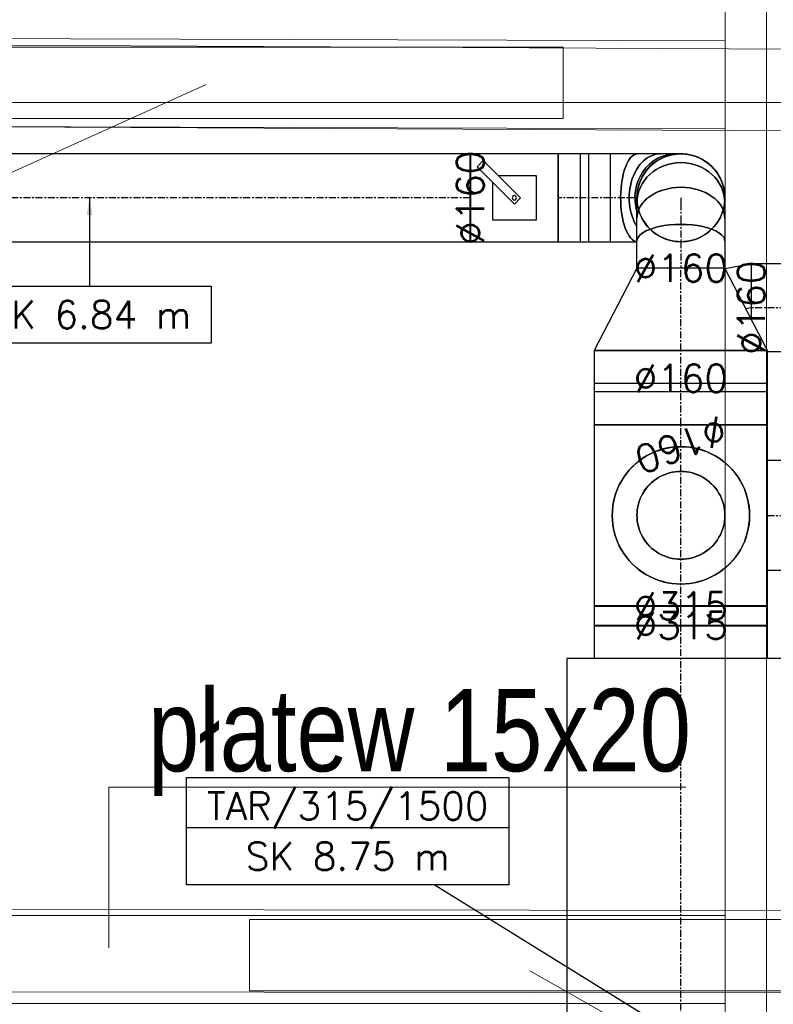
# Model space of a CAD drawing. Header units: millimetres. Extents: x -573548 to 674770, y -246895 to -89040.
# Tile 187 of 199: x 99343 to 100714, y -172915 to -171123. Entities that reach past the tile are written whole.
import ezdxf

# ---------------------------------------------------------------- set-up
doc = ezdxf.new("R2010")
doc.units = ezdxf.units.MM
doc.linetypes.add('Oś', pattern=[22.225, 12.7, -3.175, 3.175, -3.175])
for name, color, linetype, lineweight in [('A.05 RZUT PODDASZA_is$0$opisy inne_Nr_pióra__1', 8, 'Continuous', 9), ('A.05 RZUT PODDASZA_is$0$OSIE_Nr_pióra__1', 8, 'Continuous', 9), ('A.05 RZUT PODDASZA_is$0$platew_Nr_pióra__1', 8, 'Continuous', 9), ('A.05 RZUT PODDASZA_is$0$podwaliny_Nr_pióra__7', 8, 'Continuous', 9), ('A.05 RZUT PODDASZA_is$0$wiezba_Nr_pióra__1', 8, 'Continuous', 9), ('A.05 RZUT PODDASZA_is$0$wiezba_Nr_pióra__2', 8, 'Continuous', 9)]:
    doc.layers.add(name, color=color, linetype=linetype, lineweight=lineweight)
for name, color, linetype in [('FLUID-W2', 7, 'Continuous'), ('FLUID-W2-50-DIM', 7, 'Continuous'), ('FLUID-W2-50-INF', 7, 'Continuous'), ('FLUID-W2-SYM', 7, 'Continuous')]:
    doc.layers.add(name, color=color, linetype=linetype)
doc.styles.add('A.05 RZUT PODDASZA_is$0$STYL_AUTOMATYCZNY_6', font='Arial.ttf', dxfattribs={"width": 0.7})
doc.styles.add('FDBES', font='simplex.shx')
doc.dimstyles.new('FDBES', dxfattribs={"dimscale": 50, "dimtxt": 4, "dimasz": 2.5, "dimexe": 0.8, "dimexo": 2, "dimgap": 1, "dimtad": 1, "dimdsep": 46, "dimtxsty": 'FDBES', "dimcen": 2.5, "dimclrd": 4, "dimclre": 5, "dimadec": 0, "dimazin": 0, "dimtfac": 1, "dimtmove": 0, "dimatfit": 3, "dimfxl": 1, "dimarcsym": 0})

# ---------------------------------------------------------------- blocks, each defined once
blk = doc.blocks.new('A.05 RZUT PODDASZA_is')
at = {"layer": 'A.05 RZUT PODDASZA_is$0$opisy inne_Nr_pióra__1'}
for p, q in [((100505.9, -97520.1), (99456, -97520.1)), ((99456, -97520.1), (99456, -97812.2))]:
    blk.add_line(p, q, dxfattribs=at)
for points in [[(98215.9, -96240.7), (98426.1, -96520.5), (99014, -96520.5), (99633.2, -96240.7)], [(100221.9, -97854.1), (100714.6, -98133.8), (101302.5, -98133.8), (101639.3, -97854.1)]]:
    blk.add_lwpolyline(points, dxfattribs=at)
at = {"layer": 'A.05 RZUT PODDASZA_is$0$OSIE_Nr_pióra__1'}
for p, q in [((100652.6, -93185.2), (100652.6, -105475.2)), ((107812.3, -96273.8), (96774.8, -96273.8))]:
    blk.add_line(p, q, dxfattribs=at)
at = {"layer": 'A.05 RZUT PODDASZA_is$0$platew_Nr_pióra__1'}
for p, q in [((90752.3, -96126.8), (113537.6, -96240.3)), ((90902.6, -96276.7), (113537.6, -96389.2)), ((92557.2, -97735), (112127.3, -97757.3)), ((92708.3, -97885.2), (112127.3, -97907.3))]:
    blk.add_line(p, q, dxfattribs=at)
at = {"layer": 'A.05 RZUT PODDASZA_is$0$podwaliny_Nr_pióra__7'}
for points in [[(100577.6, -96161.7), (99187.4, -96157.5)], [(99187.4, -96317.5), (100577.6, -96321.7)], [(100577.6, -97753.8), (97927.3, -97753.8)], [(97927.3, -97913.8), (100577.6, -97913.8)]]:
    blk.add_lwpolyline(points, dxfattribs=at)
at = {"layer": 'A.05 RZUT PODDASZA_is$0$wiezba_Nr_pióra__1'}
for points in [[(99232.4, -96302.9), (100282.4, -96302.9), (100282.4, -96172.9), (99232.4, -96172.9)], [(100762.3, -97890.9), (99712.3, -97890.9), (99712.3, -97760.9), (100762.3, -97760.9)]]:
    blk.add_lwpolyline(points, close=True, dxfattribs=at)
at = {"layer": 'A.05 RZUT PODDASZA_is$0$wiezba_Nr_pióra__2'}
blk.add_line((100577.6, -93185.2), (100577.6, -105475.2), dxfattribs=at)
at = {"layer": 'A.05 RZUT PODDASZA_is$0$opisy inne_Nr_pióra__1', "insert": (100021.3, -97438.7), "char_height": 150, "attachment_point": 5, "style": 'A.05 RZUT PODDASZA_is$0$STYL_AUTOMATYCZNY_6'}
blk.add_mtext('\\A1;{\\pqc;\\fArial|b0|i0|c238|p0;\\W0.800000;płatew 15x20}', dxfattribs=at)
blk = doc.blocks.new('*U46274')
at = {"color": 6, "linetype": 'Continuous', "lineweight": -2}
for p, q in [((-692.5, 0), (-692.5, 80)), ((692.5, 80), (692.5, 0)), ((-692.5, -80), (-692.5, 0)), ((692.5, 0), (692.5, -80))]:
    blk.add_line(p, q, dxfattribs=at)
at = {"color": 0, "linetype": 'ByBlock', "lineweight": -2}
for p, q in [((-692.5, 80), (692.5, 80)), ((692.5, -80), (-692.5, -80))]:
    blk.add_line(p, q, dxfattribs=at)
at = {"layer": 'FLUID-W2-SYM', "color": 7, "linetype": 'Oś', "lineweight": -3}
blk.add_line((-692.5, 0), (692.5, 0), dxfattribs=at)
blk = doc.blocks.new('*U46225')
at = {"color": 6, "linetype": 'Continuous', "lineweight": -2}
for p, q in [((-1132.5, 0), (-1132.5, 80)), ((1132.5, 80), (1132.5, 0)), ((1132.5, 80), (1132.5, 80)), ((-1132.5, -80), (-1132.5, 0)), ((1132.5, 0), (1132.5, -20.5))]:
    blk.add_line(p, q, dxfattribs=at)
at = {"color": 0, "linetype": 'ByBlock', "lineweight": -2}
for p, q in [((-1132.5, 80), (1132.5, 80)), ((1102.8, -80), (-1132.5, -80))]:
    blk.add_line(p, q, dxfattribs=at)
at = {"layer": 'FLUID-W2-SYM', "color": 7, "linetype": 'Oś', "lineweight": -3}
for q in [(1132.5, 0), (-1132.3, 0)]:
    blk.add_line((-1132.5, 0), q, dxfattribs=at)
blk = doc.blocks.new('*U60467')
at = {"color": 0, "linetype": 'ByBlock', "lineweight": -2}
for p, q in [((-690, 207.5), (-690, 157.5)), ((690, 207.5), (-690, 207.5)), ((690, 0), (690, 207.5)), ((-690, 157.5), (-750, 157.5)), ((750, 157.5), (690, 157.5)), ((690, -207.5), (690, 0)), ((-750, -157.5), (-690, -157.5)), ((-690, -157.5), (-690, -207.5)), ((690, -157.5), (750, -157.5)), ((-690, -207.5), (690, -207.5))]:
    blk.add_line(p, q, dxfattribs=at)
at = {"color": 6, "linetype": 'Continuous', "lineweight": -2}
for p, q in [((-750, 157.5), (-750, 0)), ((750, 0), (750, 157.5)), ((-750, 0), (-750, -157.5)), ((750, -157.5), (750, 0))]:
    blk.add_line(p, q, dxfattribs=at)
at = {"color": 6, "linetype": 'Continuous', "lineweight": -3}
for p, q in [((-690, 0), (-690, 157.5)), ((-690, -157.5), (-690, 0))]:
    blk.add_line(p, q, dxfattribs=at)
at = {"layer": 'FLUID-W2-SYM', "color": 7, "linetype": 'Oś', "lineweight": -3}
for p in [(-750, 0), (749.8, 0)]:
    blk.add_line(p, (750, 0), dxfattribs=at)
blk = doc.blocks.new('*U59011')
at = {"color": 6, "linetype": 'Continuous', "lineweight": -2}
for p, q in [((-165, 0, 157.5), (-165, 0)), ((-165, 0), (-165, 0, -157.5)), ((165, 0), (165, 0, 157.5)), ((165, 0, -157.5), (165, 0))]:
    blk.add_line(p, q, dxfattribs=at)
at = {"color": 0, "linetype": 'ByBlock', "lineweight": -2}
for p, q in [((165, 0, 157.5), (-165, 0, 157.5)), ((-165, 0, -157.5), (165, 0, -157.5))]:
    blk.add_line(p, q, dxfattribs=at)
at = {"color": 6, "linetype": 'Continuous', "lineweight": -3, "extrusion": (-1.45397e-13, 1, -4.39809e-13)}
for major_axis in [(-125, 0), (125, 0)]:
    blk.add_ellipse((0, 0), major_axis=major_axis, ratio=1, start_param=0, end_param=3.141593, dxfattribs=at)
at = {"layer": 'FLUID-W2-SYM', "color": 7, "linetype": 'Oś', "lineweight": -3}
for q in [(165, 0), (-164.8, 0)]:
    blk.add_line((-165, 0), q, dxfattribs=at)
blk = doc.blocks.new('*U46214')
at = {"color": 6, "linetype": 'Continuous', "lineweight": -3, "extrusion": (1, 4.43006e-29, -1.83697e-16)}
blk.add_ellipse((0, 0), major_axis=(0, 0, -80), ratio=1, start_param=0, end_param=3.141593, dxfattribs=at)
at = {"color": 6, "linetype": 'Continuous', "lineweight": -3, "extrusion": (-1, -1.75162e-46, 1.83697e-16)}
for major_axis in [(0, 0, 80), (0, 0, -80)]:
    blk.add_ellipse((0, 0), major_axis=major_axis, ratio=1, start_param=0, end_param=3.141593, dxfattribs=at)
at = {"color": 6, "linetype": 'Continuous', "lineweight": -3, "extrusion": (1, -4.44583e-29, -1.83697e-16)}
blk.add_ellipse((0, 0), major_axis=(0, 0, 80), ratio=1, start_param=0, end_param=3.141593, dxfattribs=at)
blk = doc.blocks.new('*U46213')
at = {"color": 0, "linetype": 'ByBlock', "lineweight": -2, "extrusion": (1, 6.12323e-17, -1.60812e-16)}
blk.add_circle((0, 0), 0.05, dxfattribs=at)
blk = doc.blocks.new('*U46068')
at = {"color": 6, "linetype": 'Continuous', "lineweight": -2}
for p, q in [((-75, 157.5), (-75, 0)), ((75, 0), (75, 80)), ((-75, 0), (-75, -157.5)), ((75, -80), (75, 0))]:
    blk.add_line(p, q, dxfattribs=at)
at = {"color": 0, "linetype": 'ByBlock', "lineweight": -2}
for p, q in [((75, 80), (-75, 157.5)), ((-75, -157.5), (75, -80))]:
    blk.add_line(p, q, dxfattribs=at)
at = {"layer": 'FLUID-W2-SYM', "color": 7, "linetype": 'Oś', "lineweight": -3}
blk.add_line((-75, 0), (75, 0), dxfattribs=at)
blk = doc.blocks.new('*U46066')
at = {"color": 6, "linetype": 'Continuous', "lineweight": -2}
for p, q in [((-67.5, 157.5), (-67.5, 0)), ((67.5, 0), (67.5, 157.5)), ((-67.5, 0), (-67.5, -157.5)), ((67.5, -157.5), (67.5, 0))]:
    blk.add_line(p, q, dxfattribs=at)
at = {"color": 0, "linetype": 'ByBlock', "lineweight": -2}
for p, q in [((67.5, 157.5), (-67.5, 157.5)), ((-67.5, -157.5), (67.5, -157.5))]:
    blk.add_line(p, q, dxfattribs=at)
at = {"color": 6, "linetype": 'Continuous', "lineweight": -3}
for p, q in [((-7.5, -157.5), (-7.5, 157.5)), ((7.5, -157.5), (7.5, 157.5))]:
    blk.add_line(p, q, dxfattribs=at)
at = {"layer": 'FLUID-W2-SYM', "color": 7, "linetype": 'Oś', "lineweight": -3}
blk.add_line((-67.5, 0), (67.5, 0), dxfattribs=at)
blk = doc.blocks.new('*U46014')
at = {"color": 0, "linetype": 'ByBlock', "lineweight": -2}
for p, q in [((-14.3, 0, 80), (-24, 0, 80)), ((-24, 0, -80), (-14.3, 0, -80)), ((13.5, 0, 80), (-14.3, 0, 80)), ((-14.3, 0, -80), (13.5, 0, -80)), ((55, 0, 80), (13.5, 0, 80)), ((13.5, 0, -80), (55, 0, -80)), ((104, 0, 80), (55, 0, 80)), ((55, 0, -80), (104, 0, -80))]:
    blk.add_line(p, q, dxfattribs=at)
at = {"color": 6, "linetype": 'Continuous', "lineweight": -2}
blk.add_line((104, 0, -80), (104, 0, 80), dxfattribs=at)
at = {"color": 6, "linetype": 'Continuous', "lineweight": -2, "extrusion": (-3.82857e-16, 1, 1.07136e-31)}
blk.add_ellipse((-24, 0), major_axis=(-80, 0), ratio=1, start_param=0, end_param=1.570796, dxfattribs=at)
at = {"color": 6, "linetype": 'Continuous', "lineweight": -2, "extrusion": (-1.37928e-16, 1, -1.83697e-16)}
blk.add_ellipse((-24, 0), major_axis=(0, 0, -80), ratio=1, start_param=0, end_param=1.570796, dxfattribs=at)
at = {"color": 6, "linetype": 'Continuous', "lineweight": -3, "extrusion": (3.82857e-16, -1, 1.83697e-16)}
for centre, major_axis, ratio, start_param, end_param in [((-14.3, 0), (0, 0, 80), 0.92388, 0, 1.570796), ((-14.3, 0), (0, 0, -80), 0.92388, 4.712389, 6.283185), ((13.5, 0), (0, 0, 80), 0.707107, 0, 1.570796), ((13.5, 0), (0, 0, -80), 0.707107, 4.712389, 6.283185), ((55, 0), (0, 0, 80), 0.382683, 0, 3.141593)]:
    blk.add_ellipse(centre, major_axis=major_axis, ratio=ratio, start_param=start_param, end_param=end_param, dxfattribs=at)
at = {"color": 6, "linetype": 'Continuous', "lineweight": -3, "extrusion": (-3.82857e-16, 1, -1.83697e-16)}
for centre, major_axis, ratio, start_param, end_param in [((-14.3, 0), (0, 0, 80), 0.92388, 4.712389, 6.283185), ((-14.3, 0), (0, 0, -80), 0.92388, 0, 1.570796), ((13.5, 0), (0, 0, -80), 0.707107, 0, 1.570796), ((13.5, 0), (0, 0, -80), 0.707107, 1.570796, 3.141593), ((55, 0), (0, 0, -80), 0.382683, 0, 3.141593)]:
    blk.add_ellipse(centre, major_axis=major_axis, ratio=ratio, start_param=start_param, end_param=end_param, dxfattribs=at)
at = {"layer": 'FLUID-W2-SYM', "color": 7, "linetype": 'Oś', "lineweight": -3}
for p, q in [((-24, 0), (-14.3, 0)), ((-14.3, 0), (13.5, 0)), ((13.5, 0), (55, 0)), ((55, 0), (104, 0))]:
    blk.add_line(p, q, dxfattribs=at)
blk = doc.blocks.new('*U60485')
at = {"color": 6, "linetype": 'Continuous', "lineweight": -2}
for p, q in [((-18, 157.5), (-18, 0)), ((18, 0), (18, 157.5)), ((-18, 0), (-18, -157.5)), ((18, -157.5), (18, 0))]:
    blk.add_line(p, q, dxfattribs=at)
at = {"color": 0, "linetype": 'ByBlock', "lineweight": -2}
for p, q in [((18, 157.5), (-18, 157.5)), ((-18, -157.5), (18, -157.5))]:
    blk.add_line(p, q, dxfattribs=at)
at = {"layer": 'FLUID-W2-SYM', "color": 7, "linetype": 'Oś', "lineweight": -3}
for p, q in [((-18, 0), (18, 0)), ((-18, 0), (-17.8, 0)), ((17.8, 0), (18, 0))]:
    blk.add_line(p, q, dxfattribs=at)
blk = doc.blocks.new('*U46211')
at = {"color": 0, "linetype": 'ByBlock', "lineweight": -2}
blk.add_circle((0, 0), 0.05, dxfattribs=at)
blk = doc.blocks.new('*U46226')
at = {"color": 0, "linetype": 'ByBlock', "lineweight": -2}
blk.add_line((-104, -103.8), (-94.6, -56.7), dxfattribs=at)
at = {"layer": 'FLUID-W2-SYM', "color": 7, "linetype": 'Oś', "lineweight": -3}
for p, q in [((-24, -103.8), (-22.1, -94.2)), ((-24, -104), (-24, -103.8))]:
    blk.add_line(p, q, dxfattribs=at)
blk = doc.blocks.new('*U46220')
at = {"color": 6, "linetype": 'Continuous', "lineweight": -3, "extrusion": (1, -7.62497e-32, -1.9916e-16)}
for major_axis, start_param, end_param in [((0, 0, -80), 0, 3.141593), ((0, 0, 80), 1.569491, 3.141593), ((0, 0, 80), 0, 1.569491)]:
    blk.add_ellipse((0, 0), major_axis=major_axis, ratio=1, start_param=start_param, end_param=end_param, dxfattribs=at)
at = {"color": 6, "linetype": 'Continuous', "lineweight": -2, "extrusion": (-1, 7.62497e-32, 1.9916e-16)}
blk.add_ellipse((0, 0), major_axis=(0, 0, -80), ratio=1, start_param=0, end_param=1.572101, dxfattribs=at)
blk = doc.blocks.new('*U46219')
at = {"color": 6, "linetype": 'Continuous', "lineweight": -3, "extrusion": (1, -7.62497e-32, -1.9916e-16)}
for major_axis, start_param, end_param in [((0, 0, -80), 1.570796, 3.141593), ((0, 0, -80), 0, 1.570796), ((0, 0, 80), 1.570796, 3.141593), ((0, 0, 80), 0, 1.570796)]:
    blk.add_ellipse((0, 0), major_axis=major_axis, ratio=1, start_param=start_param, end_param=end_param, dxfattribs=at)
at = {"color": 6, "linetype": 'Continuous', "lineweight": -2, "extrusion": (-1, -1.83697e-16, -6.12323e-17)}
blk.add_ellipse((0, 0), major_axis=(0, 80), ratio=1, start_param=0, end_param=1.570796, dxfattribs=at)
at = {"color": 6, "linetype": 'Continuous', "lineweight": -2, "extrusion": (-1, 7.62497e-32, 1.9916e-16)}
blk.add_ellipse((0, 0), major_axis=(0, 0, -80), ratio=1, start_param=0, end_param=1.570796, dxfattribs=at)
blk = doc.blocks.new('*U46218')
at = {"color": 6, "linetype": 'Continuous', "lineweight": -3, "extrusion": (1, -1.36846e-48, -1.83697e-16)}
for major_axis in [(0, 0, -80), (0, 0, 80)]:
    blk.add_ellipse((0, 0), major_axis=major_axis, ratio=1, start_param=0, end_param=3.141593, dxfattribs=at)
at = {"color": 6, "linetype": 'Continuous', "lineweight": -3, "extrusion": (-1, 1.36846e-48, 1.83697e-16)}
for major_axis in [(0, 0, 80), (0, 0, -80)]:
    blk.add_ellipse((0, 0), major_axis=major_axis, ratio=1, start_param=0, end_param=3.141593, dxfattribs=at)
blk = doc.blocks.new('*U46217')
at = {"color": 0, "linetype": 'ByBlock', "lineweight": -2}
for p, q in [((-24, 0, -80), (-14.3, 0, -80)), ((-14.3, 0, -80), (13.5, 0, -80)), ((13.5, 0, -80), (55, 0, -80)), ((55, 0, -80), (104, 0, -80)), ((104, 0, 80), (56, 0, 80))]:
    blk.add_line(p, q, dxfattribs=at)
at = {"color": 6, "linetype": 'Continuous', "lineweight": -2}
blk.add_line((104, 0, 80), (104, 0, -80), dxfattribs=at)
at = {"color": 6, "linetype": 'Continuous', "lineweight": -3, "extrusion": (1.22465e-16, -1, -6.12323e-17)}
for centre, ratio, end_param in [((-14.3, 0), 0.92388, 1.886589), ((13.5, 0), 0.707107, 2.291305), ((55, 0), 0.382683, 3.109466)]:
    blk.add_ellipse(centre, major_axis=(0, 0, -80), ratio=ratio, start_param=0, end_param=end_param, dxfattribs=at)
at = {"color": 6, "linetype": 'Continuous', "lineweight": -3, "extrusion": (-1.22465e-16, 1, 6.12323e-17)}
for centre, ratio, start_param in [((-14.3, 0), 0.92388, 1.255004), ((13.5, 0), 0.707107, 0.850287), ((55, 0), 0.382683, 0.032127)]:
    blk.add_ellipse(centre, major_axis=(0, 0, 80), ratio=ratio, start_param=start_param, end_param=3.141593, dxfattribs=at)
at = {"color": 6, "linetype": 'Continuous', "lineweight": -2, "extrusion": (-1.22465e-16, 1, -2.48584e-32)}
blk.add_ellipse((-24, 0), major_axis=(80, 0), ratio=1, start_param=0, end_param=0.793719, dxfattribs=at)
at = {"layer": 'FLUID-W2-SYM', "color": 7, "linetype": 'Oś', "lineweight": -3}
blk.add_line((56, 0), (104, 0), dxfattribs=at)
blk = doc.blocks.new('*U46272')
at = {"color": 6, "linetype": 'Continuous', "lineweight": -2}
for p, q in [((-80, 80), (-80, 0)), ((80, 0), (80, 80)), ((-80, 0), (-80, -80)), ((80, -80), (80, 0))]:
    blk.add_line(p, q, dxfattribs=at)
at = {"color": 0, "linetype": 'ByBlock', "lineweight": -2}
for p, q in [((80, 80), (-80, 80)), ((40, 40), (-40, 40)), ((-40, 40), (-40, -40)), ((40, -28.7), (40, 40)), ((-11.3, 0), (0, 11.3)), ((56.6, -67.9), (-11.3, 0)), ((0, 11.3), (67.9, -56.6)), ((-40, -40), (28.7, -40)), ((67.9, -56.6), (56.6, -67.9)), ((-80, -80), (80, -80))]:
    blk.add_line(p, q, dxfattribs=at)
for major_axis in [(4, 0), (4, 0), (-4, 0), (-4, 0)]:
    blk.add_ellipse((0, 0), major_axis=major_axis, ratio=1, start_param=0, end_param=3.141593, dxfattribs=at)
blk = doc.blocks.new('*U46004')
at = {"color": 6, "linetype": 'Continuous', "lineweight": -2}
for p, q in [((-47.5, 0), (-47.5, 80)), ((47.5, 80), (47.5, 0)), ((-47.5, -80), (-47.5, 0)), ((47.5, 0), (47.5, -80))]:
    blk.add_line(p, q, dxfattribs=at)
at = {"color": 0, "linetype": 'ByBlock', "lineweight": -2}
for p, q in [((-47.5, 80), (47.5, 80)), ((47.5, -80), (-47.5, -80))]:
    blk.add_line(p, q, dxfattribs=at)
at = {"color": 6, "linetype": 'Continuous', "lineweight": -3}
for p, q in [((-7.5, 80), (-7.5, -80)), ((7.5, 80), (7.5, -80))]:
    blk.add_line(p, q, dxfattribs=at)
at = {"layer": 'FLUID-W2-SYM', "color": 7, "linetype": 'Oś', "lineweight": -3}
blk.add_line((-47.5, 0), (47.5, 0), dxfattribs=at)
blk = doc.blocks.new('*U46210')
at = {"color": 6, "linetype": 'Continuous', "lineweight": -2}
for p, q in [((0, 190, 100), (0, 190)), ((0, 190), (0, 190, -100))]:
    blk.add_line(p, q, dxfattribs=at)
at = {"color": 0, "linetype": 'ByBlock', "lineweight": -2}
for p, q in [((0, 157.5, 100), (0, 190, 100)), ((0, 190, -100), (0, 157.5, -100))]:
    blk.add_line(p, q, dxfattribs=at)
at = {"color": 6, "linetype": 'Continuous', "lineweight": -3, "extrusion": (1, 1.83697e-16, -8.39587e-29)}
blk.add_ellipse((0, 0), major_axis=(0, 125), ratio=1, start_param=0, end_param=3.141593, dxfattribs=at)
at = {"color": 6, "linetype": 'Continuous', "lineweight": -3, "extrusion": (1, 1.83697e-16, 3.00215e-29)}
blk.add_ellipse((0, 0), major_axis=(0, -125), ratio=1, start_param=0, end_param=3.141593, dxfattribs=at)
at = {"color": 6, "linetype": 'Continuous', "lineweight": -3, "extrusion": (-1, -1.83697e-16, -3.00215e-29)}
blk.add_ellipse((0, 0), major_axis=(0, -125), ratio=1, start_param=0, end_param=3.141593, dxfattribs=at)
at = {"color": 6, "linetype": 'Continuous', "lineweight": -3, "extrusion": (-1, -1.83697e-16, 8.39587e-29)}
blk.add_ellipse((0, 0), major_axis=(0, 125), ratio=1, start_param=0, end_param=3.141593, dxfattribs=at)
at = {"layer": 'FLUID-W2-SYM', "color": 7, "linetype": 'Oś', "lineweight": -3}
blk.add_line((0, 157.5), (0, 190), dxfattribs=at)
blk = doc.blocks.new('*U46209')
at = {"color": 6, "linetype": 'Continuous', "lineweight": -3, "extrusion": (1, -7.54747e-49, -6.12323e-17)}
for major_axis in [(0, 0, -125), (0, 0, 125)]:
    blk.add_ellipse((0, 0), major_axis=major_axis, ratio=1, start_param=0, end_param=3.141593, dxfattribs=at)
blk = doc.blocks.new('*U46208')
at = {"color": 0, "linetype": 'ByBlock', "lineweight": -2, "extrusion": (-1, -1.83697e-16, 6.12323e-17)}
blk.add_circle((0, 0), 0.05, dxfattribs=at)
blk = doc.blocks.new('*U46207')
at = {"color": 6, "linetype": 'Continuous', "lineweight": -3, "extrusion": (1, -7.54747e-49, -6.12323e-17)}
for major_axis in [(0, 0, -125), (0, 0, 125)]:
    blk.add_ellipse((0, 0), major_axis=major_axis, ratio=1, start_param=0, end_param=3.141593, dxfattribs=at)
at = {"color": 6, "linetype": 'Continuous', "lineweight": -3, "extrusion": (-1, 5.7064e-29, 6.12323e-17)}
blk.add_ellipse((0, 0), major_axis=(0, 0, 125), ratio=1, start_param=0, end_param=3.141593, dxfattribs=at)
at = {"color": 6, "linetype": 'Continuous', "lineweight": -3, "extrusion": (-1, -2.85194e-29, 6.12323e-17)}
blk.add_ellipse((0, 0), major_axis=(0, 0, -125), ratio=1, start_param=0, end_param=3.141593, dxfattribs=at)
blk = doc.blocks.new('*U46206')
at = {"color": 6, "linetype": 'Continuous', "lineweight": -3, "extrusion": (1, -7.54747e-49, -6.12323e-17)}
for major_axis in [(0, 0, -80), (0, 0, 80)]:
    blk.add_ellipse((0, 0), major_axis=major_axis, ratio=1, start_param=0, end_param=3.141593, dxfattribs=at)
blk = doc.blocks.new('*U46205')
at = {"color": 6, "linetype": 'Continuous', "lineweight": -3, "extrusion": (1, -7.54747e-49, -6.12323e-17)}
for major_axis in [(0, 0, -80), (0, 0, 80)]:
    blk.add_ellipse((0, 0), major_axis=major_axis, ratio=1, start_param=0, end_param=3.141593, dxfattribs=at)
blk = doc.blocks.new('*U58839')
at = {"lineweight": -2}
blk.add_lwpolyline([(-222.3, -161.1), (221.5, -161.1), (221.5, -264.5), (-222.3, -264.5)], close=True, dxfattribs=at)
at = {"insert": (-0.4, -212.8), "char_height": 50, "attachment_point": 5, "line_spacing_factor": 1.1, "style": 'FDBES'}
blk.add_mtext('SK 6.84 m', dxfattribs=at)
blk.add_leader([(0, 0), (-0.3, -161.1)], dimstyle='FDBES', override={"dimscale": 12.5, "dimclrd": 256, "dimclre": 256})
blk = doc.blocks.new('*U58846')
at = {"lineweight": -2}
blk.add_line((-313, 381.7), (-899.6, 381.7), dxfattribs=at)
blk.add_lwpolyline([(-899.6, 473.3), (-313, 473.3), (-313, 278.3), (-899.6, 278.3)], close=True, dxfattribs=at)
at = {"insert": (-606.3, 375.8), "char_height": 50, "attachment_point": 5, "line_spacing_factor": 1.1, "style": 'FDBES'}
blk.add_mtext('TAR/315/1500\\PSK 8.75 m', dxfattribs=at)
blk.add_leader([(0, 0), (-449, 278.3)], dimstyle='FDBES', override={"dimscale": 12.5, "dimclrd": 256, "dimclre": 256})

msp = doc.modelspace()

# ---------------------------------------------------------------- block references
msp.add_blockref('A.05 RZUT PODDASZA_is', (49.4, -75000))

# ---------------------------------------------------------------- next in the draw order: block references
at = {"layer": 'FLUID-W2', "color": 6, "linetype": 'Continuous', "extrusion": (-1.22465e-16, 0, -1), "rotation": 360}
for name, p in [('*U46274', (-99470.4, -171447.2, -6920.2)), ('*U46004', (-100370.8, -171447.2, -6920)), ('*U46225', (-101806.6, -171647.2, -6920.2))]:
    msp.add_blockref(name, p, dxfattribs=at)
at = {"layer": 'FLUID-W2', "color": 6, "linetype": 'Continuous'}
for name, p, rotation in [('*U46272', (100243.3, -171447.2, 6920), 180), ('*U46068', (100546.3, -171650.2, 8910.8), 89.99999999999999), ('*U46066', (100546.3, -171792.7, 8910.8), 89.99999999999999), ('*U46211', (100546.3, -171836.7, 6920), 270), ('*U60485', (100546.3, -172208, 8910.8), 89.99999999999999), ('*U60467', (100546.3, -172975.8, 8910.8), 89.99999999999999)]:
    msp.add_blockref(name, p, dxfattribs=dict(at, rotation=rotation))
at = {"layer": 'FLUID-W2', "color": 6, "linetype": 'Continuous', "extrusion": (-1.22465e-16, -1, -6.12323e-17), "rotation": 180}
msp.add_blockref('*U46217', (100522.3, 6944, 171447.2), dxfattribs=at)
at = {"layer": 'FLUID-W2', "color": 6, "linetype": 'Continuous', "extrusion": (-1, 3.82857e-16, -1.83697e-16), "rotation": 360}
msp.add_blockref('*U46014', (171471.2, 8886.8, -100546.3), dxfattribs=at)
at = {"layer": 'FLUID-W2', "color": 6, "linetype": 'Continuous', "extrusion": (-3.82857e-16, -1, 1.9916e-16), "rotation": 270}
for name, p in [('*U46220', (100546.3, 8607.8, 171447.2)), ('*U46219', (100546.3, 8735.3, 171447.2))]:
    msp.add_blockref(name, p, dxfattribs=at)
at = {"layer": 'FLUID-W2', "color": 6, "linetype": 'Continuous', "extrusion": (0, -1, -1.83697e-16)}
for name, p, rotation in [('*U46218', (100546.3, 7787.9, 171447.2), 90), ('*U46214', (100546.3, 7394.9, 172025.2), 89.99999999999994)]:
    msp.add_blockref(name, p, dxfattribs=dict(at, rotation=rotation))
at = {"layer": 'FLUID-W2', "color": 6, "linetype": 'Continuous', "extrusion": (0, -1.22465e-16, -1), "rotation": 270}
msp.add_blockref('*U46226', (-100570.3, -171671.2, -6920), dxfattribs=at)
at = {"layer": 'FLUID-W2', "color": 6, "linetype": 'Continuous', "extrusion": (-1, -1.22465e-16, -3.06162e-16), "rotation": 180}
msp.add_blockref('*U59011', (172025.2, 8910.8, -100546.3), dxfattribs=at)
at = {"layer": 'FLUID-W2', "color": 6, "linetype": 'Continuous', "extrusion": (6.12323e-17, -1, 1.83697e-16), "rotation": 270}
msp.add_blockref('*U46210', (100546.3, 8418.3, 172025.2), dxfattribs=at)
at = {"layer": 'FLUID-W2', "color": 6, "linetype": 'Continuous', "extrusion": (1, 0, 6.12323e-17), "rotation": 270}
for name, p in [('*U46209', (-172025.2, 8618.3, 100546.3)), ('*U46207', (-172025.2, 8218.3, 100546.3)), ('*U46206', (-172025.2, 7821.8, 100546.3)), ('*U46205', (-172025.2, 7949.3, 100546.3)), ('*U46208', (-172025.2, 8073.8, 100546.3))]:
    msp.add_blockref(name, p, dxfattribs=at)
at = {"layer": 'FLUID-W2', "color": 6, "linetype": 'Continuous', "extrusion": (1, 1.83697e-16, -1.60812e-16), "rotation": 90}
msp.add_blockref('*U46213', (-172001.2, 6944, 100546.3), dxfattribs=at)
at = {"layer": 'FLUID-W2-50-INF', "linetype": 'ByBlock'}
for name, p in [('*U58839', (99470.4, -171447.2, 6920.2)), ('*U58846', (100546.3, -172975.8, 8910.8))]:
    msp.add_blockref(name, p, dxfattribs=at)

# ---------------------------------------------------------------- next in the draw order: texts
at = {"layer": 'FLUID-W2-50-DIM', "char_height": 50, "attachment_point": 5, "style": 'FDBES'}
for insert, rotation in [((100163.3, -171447.2, 6920), 90), ((100674.3, -171647.2, 6920), 90), ((100546.3, -171897.2, 6920), 200.8453)]:
    msp.add_mtext('∅160\\P', dxfattribs=dict(at, insert=insert, rotation=rotation))
for s, insert in [('∅160\\P', (100546.3, -171575.2, 8910.8)), ('∅160\\P', (100546.3, -171775.7, 6920)), ('∅315\\P', (100546.3, -172190.2, 8910.8)), ('∅315\\P', (100546.3, -172225.8, 8910.8))]:
    msp.add_mtext(s, dxfattribs=dict(at, insert=insert))

doc.saveas('drawing.dxf')
